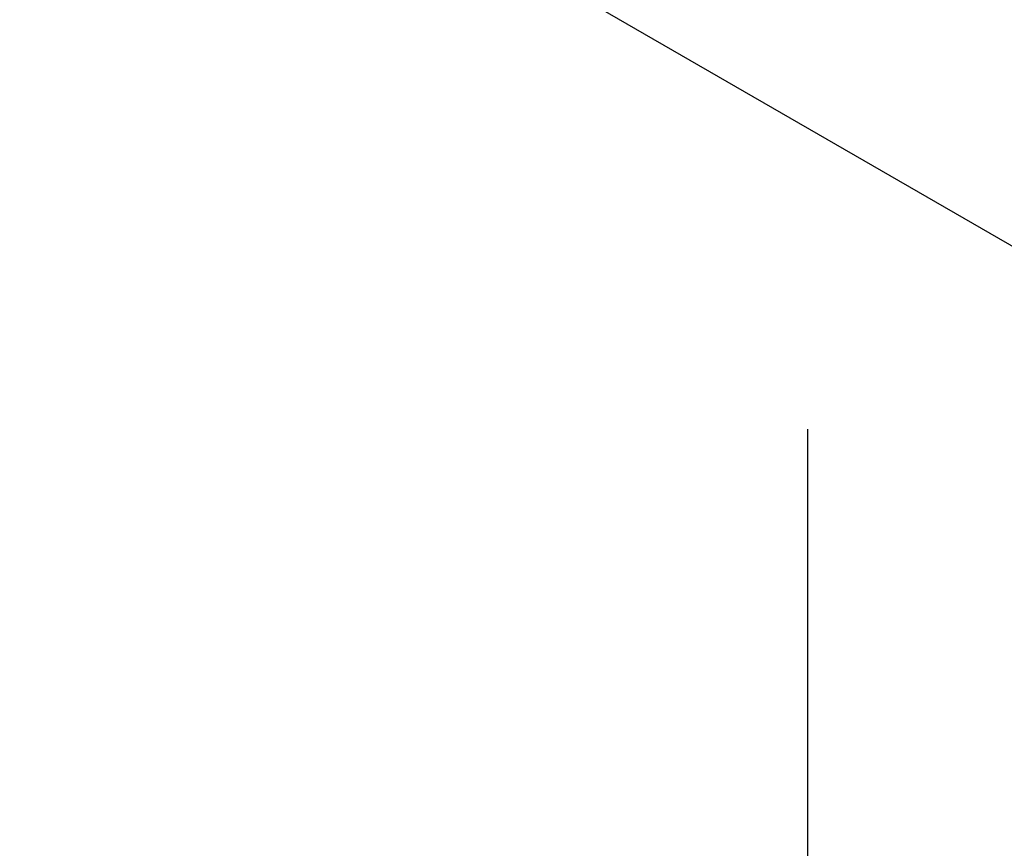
# Model space of a CAD drawing. Header units: inches. Extents: x 3.3 to 19.7, y 2 to 14.1.
# Tile 28 of 42: x 17.129 to 17.304, y 10.537 to 10.684. Entities that reach past the tile are written whole.
import ezdxf

# ---------------------------------------------------------------- set-up
doc = ezdxf.new("R2010")
doc.units = ezdxf.units.IN
doc.header["$MEASUREMENT"] = 0
doc.linetypes.add('DOT2', pattern=[0.025, 0, -0.025])

msp = doc.modelspace()

# ---------------------------------------------------------------- hatches: boundary and pattern name
at = {"ltscale": 0.5}
h = msp.add_hatch(dxfattribs=at)
h.set_pattern_fill('ANSI31', color=8)
h.paths.add_polyline_path([(17.3498, 10.14672), (17.27555, 10.18958), (16.31588, 9.63557), (16.31588, 9.54985)])
h.paths.add_polyline_path([(17.83245, 10.42535), (17.75821, 10.46821), (17.27555, 10.18958), (17.3498, 10.14672)])
h.paths.add_polyline_path([(16.29009, 9.53497), (16.29009, 9.62069), (15.67942, 9.26816), (15.75367, 9.2253)])
h.paths.add_polyline_path([(15.6794, 9.26817), (15.60516, 9.22531), (16.01349, 8.98959), (16.08773, 9.03244)])
h.paths.add_polyline_path([(15.62374, 9.21458), (15.60516, 9.22531), (15.60515, 9.13959), (16.01349, 8.90386), (16.01349, 8.98958)])
h.paths.add_polyline_path([(16.30898, 11.39055), (16.30898, 11.30483), (17.83245, 10.42535), (17.89509, 10.46151), (17.76576, 10.53617), (17.76401, 10.53949), (17.76366, 10.5439), (17.76492, 10.55005)])
h.paths.add_polyline_path([(16.30898, 11.30483), (16.30897, 11.2191), (17.48225, 10.54178), (17.52095, 10.56412), (17.5247, 10.56397), (17.52869, 10.56207), (17.53256, 10.55864), (17.53584, 10.55409), (17.53814, 10.54897), (17.53918, 10.5439), (17.53883, 10.53949), (17.53714, 10.53628), (17.53502, 10.53505), (17.51447, 10.52318), (17.68395, 10.42534), (17.75821, 10.46821)])
h.paths.add_polyline_path([(15.9269, 11.61112), (15.9269, 11.5254), (16.28998, 11.3158), (16.28996, 11.40153)])
h.paths.add_polyline_path([(15.9269, 11.5254), (15.9269, 11.43967), (16.29, 11.23005), (16.28998, 11.3158)])
h.paths.add_polyline_path([(15.9269, 11.5254), (15.85266, 11.56826), (13.77388, 10.36821), (13.84812, 10.32535)])
h.paths.add_polyline_path([(15.9269, 11.43967), (15.9269, 11.5254), (13.84812, 10.32535), (13.84812, 10.23961)])
h.paths.add_polyline_path([(13.77388, 10.19673), (13.69964, 10.23958), (13.69964, 9.75377), (13.77388, 9.71091)])
h.paths.add_polyline_path([(13.84812, 10.23959), (13.77388, 10.19673), (13.77388, 9.71143), (13.77433, 9.71117), (13.84812, 9.75426)])

# ---------------------------------------------------------------- linework, layer by layer
at = {"color": 7, "linetype": 'Continuous', "lineweight": 25}
msp.add_line((16.30898, 11.2191), (17.68395, 10.42534), dxfattribs=at)
at = {"linetype": 'DOT2', "ltscale": 0.75}
for p, q in [((17.43545, 10.51549), (17.26892, 10.61163)), ((17.26892, 10.61163), (17.26892, 10.51087))]:
    msp.add_line(p, q, dxfattribs=at)

doc.saveas('drawing.dxf')
